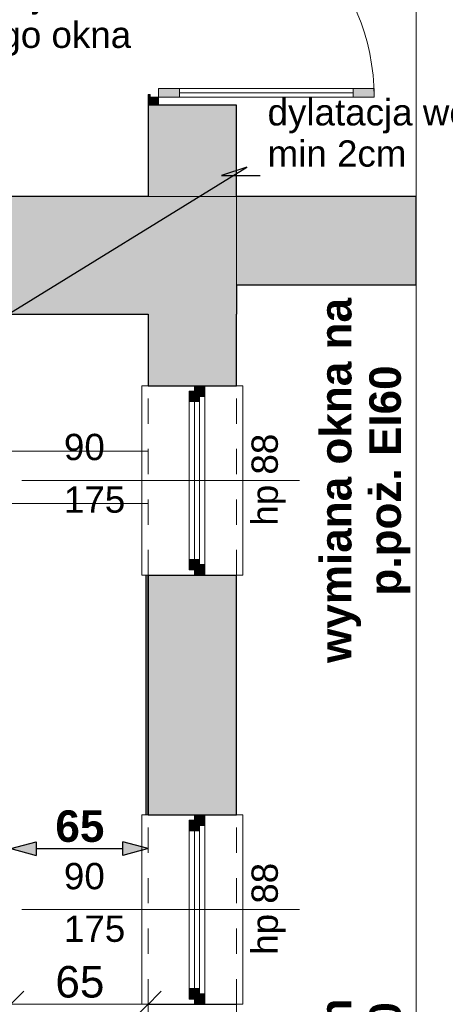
# Model space of a CAD drawing. Header units: centimetres. Extents: x -450 to 939, y -960 to 494.
# Tile 10 of 12: x 179 to 382, y -634 to -166. Entities that reach past the tile are written whole.
import ezdxf

# ---------------------------------------------------------------- set-up
doc = ezdxf.new("R2010")
doc.units = ezdxf.units.CM
doc.header["$MEASUREMENT"] = 0
for name, pattern in [('Przerywana', [24, 12, -12]), ('Przerywana długa', [39, 25, -14]), ('Wipeout_Contour', [100, 0, -100])]:
    doc.linetypes.add(name, pattern=pattern)
for name, color, linetype in [('220 - ŚCIANY WEWNĘTRZNE', 7, 'Continuous'), ('440-Stropy', 7, 'Continuous'), ('Drzwi Archicad', 7, 'Continuous'), ('Nowe_299-Wymiary Opisy', 7, 'Continuous'), ('Okna Archicada', 7, 'Continuous')]:
    doc.layers.add(name, color=color, linetype=linetype)
for name, color, linetype, lineweight in [('220 - ŚCIANY WEWNĘTRZNE_Nr_pióra__27', 7, 'Continuous', 25), ('220-A Ściany_Nr_pióra__120', 7, 'Continuous', 13), ('220-Ściany_Nr_pióra__19', 255, 'Continuous', 13), ('440-Stropy_Nr_pióra__19', 255, 'Continuous', 0), ('Drzwi Archicad_Nr_pióra__27', 7, 'Continuous', 25), ('Nowe_220-A Ściany_Nr_pióra__120', 7, 'Continuous', 13), ('Nowe_299-Wymiary Opisy_Nr_pióra__140', 1, 'Continuous', 25), ('Nowe_299-Wymiary Opisy_Nr_pióra__6', 5, 'Continuous', 13), ('Nowe_830-Teksty Etykiety_Nr_pióra__6', 5, 'Continuous', 13), ('Nowe_Bloki tekstowe_Nr_pióra__140', 1, 'Continuous', 25), ('Okna Archicada_Nr_pióra__27', 7, 'Continuous', 25), ('Znaczniki okien Archicada_Nr_pióra__7', 7, 'Continuous', 13)]:
    doc.layers.add(name, color=color, linetype=linetype, lineweight=lineweight)
for name, color, linetype, lineweight, true_color in [('Drzwi Archicad_Nr_pióra__23', 7, 'Continuous', 15, 0xff6600), ('Drzwi Archicad_Nr_pióra__3', 7, 'Continuous', 13, 0xff6600), ('Nowe_299-Wymiary Opisy_Nr_pióra__45', 7, 'Continuous', 15, 0x40a5ff), ('Nowe_299-Wymiary Opisy_Nr_pióra__85', 7, 'Continuous', 13, 0x80c2ff), ('Nowe_830-Teksty Etykiety_Nr_pióra__85', 7, 'Continuous', 13, 0x80c2ff), ('Okna Archicada_Nr_pióra__23', 7, 'Continuous', 15, 0xff6600), ('Okna Archicada_Nr_pióra__3', 7, 'Continuous', 13, 0xff6600), ('Znaczniki okien Archicada_Nr_pióra__45', 7, 'Continuous', 15, 0x40a5ff)]:
    doc.layers.add(name, color=color, linetype=linetype, lineweight=lineweight, true_color=true_color)
doc.styles.add('STYL_AUTOMATYCZNY_1', font='arial.ttf')
doc.styles.add('STYL_AUTOMATYCZNY_2', font='arial.ttf')
doc.styles.add('STYL_AUTOMATYCZNY_3', font='arial.ttf')
doc.styles.add('STYL_AUTOMATYCZNY_4', font='arial.ttf')
doc.dimstyles.new('STYL_AUTOMATYCZNY__1', dxfattribs={"dimtxt": 15, "dimasz": 11.875, "dimexe": 0.18, "dimexo": 0.0625, "dimgap": 0, "dimtad": 1, "dimtih": 1, "dimtoh": 1, "dimdec": 0, "dimzin": 0, "dimdsep": 46, "dimtxsty": 'STYL_AUTOMATYCZNY_2', "dimblk": 'ARROWHEAD_6', "dimblk1": 'ARROWHEAD_6', "dimblk2": 'ARROWHEAD_6', "dimcen": 0.09, "dimse1": 1, "dimse2": 1, "dimclrd": 256, "dimclre": 256, "dimclrt": 5, "dimadec": 1, "dimazin": 0, "dimtfac": 1, "dimtdec": 4, "dimtmove": 0, "dimatfit": 3, "dimfxl": 1, "dimtolj": 1, "dimtzin": 0, "dimarcsym": 0})
doc.dimstyles.new('STYL_AUTOMATYCZNY__2', dxfattribs={"dimtxt": 15, "dimasz": 11.875, "dimexe": 0.18, "dimexo": 0.0625, "dimgap": 0, "dimtad": 1, "dimdec": 0, "dimzin": 0, "dimdsep": 46, "dimtxsty": 'STYL_AUTOMATYCZNY_2', "dimblk": 'ARROWHEAD_6', "dimblk1": 'ARROWHEAD_6', "dimblk2": 'ARROWHEAD_6', "dimcen": 0.09, "dimse1": 1, "dimse2": 1, "dimclrd": 256, "dimclre": 256, "dimclrt": 5, "dimadec": 1, "dimazin": 0, "dimtfac": 1, "dimtdec": 4, "dimtmove": 0, "dimatfit": 3, "dimfxl": 1, "dimtolj": 1, "dimtzin": 0, "dimarcsym": 0})
doc.dimstyles.new('STYL_AUTOMATYCZNY__5', dxfattribs={"dimtxt": 15, "dimasz": 11.875, "dimexe": 0.18, "dimexo": 0.0625, "dimgap": 0, "dimtad": 1, "dimtih": 1, "dimtoh": 1, "dimdec": 0, "dimzin": 0, "dimdsep": 46, "dimtxsty": 'STYL_AUTOMATYCZNY_3', "dimblk": 'ARROWHEAD_5', "dimblk1": 'ARROWHEAD_5', "dimblk2": 'ARROWHEAD_5', "dimcen": 0.09, "dimse1": 1, "dimse2": 1, "dimclrd": 1, "dimclre": 1, "dimclrt": 1, "dimadec": 1, "dimazin": 0, "dimtfac": 1, "dimtdec": 4, "dimtmove": 0, "dimatfit": 3, "dimfxl": 1, "dimtolj": 1, "dimtzin": 0, "dimarcsym": 0})
doc.dimstyles.new('STYL_AUTOMATYCZNY__6', dxfattribs={"dimtxt": 0.18, "dimasz": 18.24, "dimexe": 0.18, "dimexo": 0.0625, "dimgap": 0, "dimtad": 0, "dimtih": 1, "dimtoh": 1, "dimdec": 4, "dimzin": 0, "dimdsep": 46, "dimcen": 0.09, "dimadec": 0, "dimazin": 0, "dimtfac": 1, "dimtdec": 4, "dimtmove": 0, "dimatfit": 3, "dimldrblk": 'ARROWHEAD_5', "dimfxl": 1, "dimtolj": 1, "dimtzin": 0, "dimarcsym": 0})

# ---------------------------------------------------------------- blocks, each defined once
blk = doc.blocks.new('*D1')
at = {"layer": 'Nowe_299-Wymiary Opisy_Nr_pióra__45', "color": 161, "linetype": 'Continuous', "lineweight": 15, "true_color": 0x40a5ff}
for p, q in [((-43.61, -628.22), (-56.11, -640.72)), ((181.39, -628.22), (168.89, -640.72))]:
    blk.add_line(p, q, dxfattribs=at)
at = {"layer": 'Nowe_299-Wymiary Opisy_Nr_pióra__85', "color": 151, "linetype": 'Continuous', "lineweight": 13, "true_color": 0x80c2ff}
for p, q in [((-49.86, -646.19), (-49.86, -622.75)), ((175.14, -646.19), (175.14, -622.75)), ((-59.23, -634.47), (-49.86, -634.47)), ((-49.86, -634.47), (175.14, -634.47))]:
    blk.add_line(p, q, dxfattribs=at)
at = {"layer": 'Nowe_299-Wymiary Opisy_Nr_pióra__6', "color": 5, "lineweight": 13, "insert": (45.48, -631.47), "char_height": 15, "attachment_point": 7, "style": 'STYL_AUTOMATYCZNY_2'}
blk.add_mtext('\\A1;{\\pql;\\fArial|b0|i0|c238|p0;\\W1.000000;225}', dxfattribs=at)
blk = doc.blocks.new('ARROWHEAD_6')
at = {"color": 0, "linetype": 'Continuous', "lineweight": 0}
for p, q in [((-0.5, -0.5), (0.5, 0.5)), ((0, 0), (-1, 0))]:
    blk.add_line(p, q, dxfattribs=at)
blk = doc.blocks.new('*D3')
at = {"layer": 'Nowe_299-Wymiary Opisy_Nr_pióra__45', "color": 161, "linetype": 'Continuous', "lineweight": 15, "true_color": 0x40a5ff}
for p, q in [((181.39, -628.22), (168.89, -640.72)), ((234.13, -640.72), (246.63, -628.22))]:
    blk.add_line(p, q, dxfattribs=at)
at = {"layer": 'Nowe_299-Wymiary Opisy_Nr_pióra__85', "color": 151, "linetype": 'Continuous', "lineweight": 13, "true_color": 0x80c2ff}
for p, q in [((240.38, -646.19), (240.38, -622.75)), ((175.14, -634.47), (240.38, -634.47)), ((240.38, -634.47), (249.76, -634.47))]:
    blk.add_line(p, q, dxfattribs=at)
at = {"layer": 'Nowe_299-Wymiary Opisy_Nr_pióra__6', "color": 5, "lineweight": 13, "insert": (196.32, -631.47), "char_height": 15, "attachment_point": 7, "style": 'STYL_AUTOMATYCZNY_2'}
blk.add_mtext('\\A1;{\\pql;\\fArial|b0|i0|c238|p0;\\W1.000000;65}', dxfattribs=at)
blk = doc.blocks.new('*D4')
at = {"layer": 'Nowe_299-Wymiary Opisy_Nr_pióra__45', "color": 161, "linetype": 'Continuous', "lineweight": 15, "true_color": 0x40a5ff}
for p, q in [((-86.43, -312.72), (-98.93, -300.22)), ((-98.93, -554.22), (-86.43, -566.72))]:
    blk.add_line(p, q, dxfattribs=at)
at = {"layer": 'Nowe_299-Wymiary Opisy_Nr_pióra__85', "color": 151, "linetype": 'Continuous', "lineweight": 13, "true_color": 0x80c2ff}
for p, q in [((-92.68, -306.47), (-92.68, -297.1)), ((-80.96, -306.47), (-104.39, -306.47)), ((-92.68, -560.47), (-92.68, -306.47)), ((-80.96, -560.47), (-104.39, -560.47)), ((-92.68, -569.85), (-92.68, -560.47))]:
    blk.add_line(p, q, dxfattribs=at)
at = {"layer": 'Nowe_299-Wymiary Opisy_Nr_pióra__6', "color": 5, "lineweight": 13, "insert": (-95.68, -450.63), "char_height": 15, "attachment_point": 7, "rotation": 90, "style": 'STYL_AUTOMATYCZNY_2'}
blk.add_mtext('\\A1;{\\pql;\\fArial|b0|i0|c238|p0;\\W1.000000;254}', dxfattribs=at)
blk = doc.blocks.new('*D8')
at = {"layer": 'Nowe_299-Wymiary Opisy_Nr_pióra__140', "linetype": 'Continuous', "lineweight": 25}
for points in [[(175.14, -560.47), (187.21, -563.71), (187.21, -557.24)], [(240.38, -560.47), (228.31, -557.24), (228.31, -563.71)]]:
    blk.add_hatch(color=1, dxfattribs=at).paths.add_polyline_path(points)
at = {"layer": 'Nowe_299-Wymiary Opisy_Nr_pióra__140', "color": 1, "linetype": 'Continuous', "lineweight": 25}
for p, q in [((175.14, -560.47), (187.21, -557.24)), ((175.14, -560.47), (187.21, -563.71)), ((187.21, -557.24), (187.21, -563.71)), ((187.21, -560.47), (228.31, -560.47)), ((228.31, -563.71), (228.31, -557.24)), ((240.38, -560.47), (228.31, -557.24)), ((240.38, -560.47), (228.31, -563.71))]:
    blk.add_line(p, q, dxfattribs=at)
at = {"layer": 'Nowe_299-Wymiary Opisy_Nr_pióra__140', "color": 1, "lineweight": 25, "insert": (196.32, -557.47), "char_height": 15, "attachment_point": 7, "style": 'STYL_AUTOMATYCZNY_3'}
blk.add_mtext('\\A1;{\\pql;\\fArial|b1|i0|c238|p0;\\W1.000000;65}', dxfattribs=at)
blk = doc.blocks.new('ARROWHEAD_5')
at = {"linetype": 'Continuous', "lineweight": 0}
blk.add_hatch(color=0, dxfattribs=at).paths.add_polyline_path([(-1, 0.2679), (0, 0), (-1, -0.2679)])
at = {"color": 0, "linetype": 'Continuous', "lineweight": 0}
blk.add_line((0, 0), (-1, 0), dxfattribs=at)

msp = doc.modelspace()

# ---------------------------------------------------------------- hatches: boundary and pattern name
at = {"layer": '220-Ściany_Nr_pióra__19', "linetype": 'Continuous', "lineweight": 13}
h = msp.add_hatch(dxfattribs=at)
h.set_pattern_fill('Podwójny_szraf_1_4_0001', color=255, style=0, pattern_type=2)
h.set_pattern_definition([(45, (0, 0), (-22.981, 22.981), []), (45, (-4.596, 4.596), (-22.981, 22.981), [])])
h.paths.add_polyline_path([(-449.86, -250.47), (-41.84, -250.47), (-41.84, 228.03), (282.38, 228.03), (282.38, 169.03), (245.38, 169.03), (245.38, -250.47), (282.38, -250.47), (282.38, -960.47), (367.7, -960.47), (367.7, 228.03), (367.7, 390.38), (-60.62, 390.38), (-449.86, 390.38)])

# ---------------------------------------------------------------- next in the draw order: wipeouts: each hides what was drawn before it
at = {"color": 254, "linetype": 'Wipeout_Contour', "lineweight": 0, "ltscale": 4562.873072}
msp.add_wipeout([(-449.86, 390.38), (-449.86, -250.47), (282.38, -250.47), (282.38, -960.47), (367.7, -960.47), (367.7, -351.72), (367.7, 390.38)], dxfattribs=at).dxf.layer = '440-Stropy'

# ---------------------------------------------------------------- next in the draw order: hatches: boundary and pattern name
at = {"layer": '220 - ŚCIANY WEWNĘTRZNE', "linetype": 'Continuous', "lineweight": 0, "true_color": 0x7f7f7f}
for points in [[(282.38, -250.47), (282.38, -206.97), (240.38, -206.97), (240.38, -250.47)], [(159.54, -250.47), (159.54, -306.47), (240.38, -306.47), (240.38, -250.47)], [(240.38, -306.47), (282.38, -306.47), (282.38, -250.47)], [(240.38, -306.47), (282.38, -250.47), (240.38, -250.47)], [(282.38, -292.47), (367.7, -292.47), (367.7, -250.47), (282.38, -250.47)], [(240.38, -306.47), (240.38, -340.47), (282.38, -340.47), (282.38, -306.47)], [(282.38, -430.47), (240.38, -430.47), (240.38, -544.47), (282.38, -544.47)]]:
    msp.add_hatch(color=8, dxfattribs=at).paths.add_polyline_path(points)
at = {"layer": 'Drzwi Archicad', "linetype": 'Continuous', "lineweight": 0, "true_color": 0x7f7f7f}
msp.add_hatch(color=8, dxfattribs=at).paths.add_polyline_path([(347.78, -203.17), (347.78, -199.17), (337.78, -199.17), (337.78, -203.17)])

# ---------------------------------------------------------------- next in the draw order: linework, layer by layer
at = {"layer": '220 - ŚCIANY WEWNĘTRZNE_Nr_pióra__27', "color": 7, "linetype": 'Continuous', "lineweight": 25}
for p, q in [((240.38, -340.47), (262.38, -340.47)), ((262.38, -340.47), (267.38, -340.47)), ((267.38, -340.47), (282.38, -340.47)), ((240.38, -430.47), (262.38, -430.47)), ((262.38, -430.47), (267.38, -430.47)), ((267.38, -430.47), (282.38, -430.47)), ((240.38, -544.47), (262.38, -544.47)), ((262.38, -544.47), (267.38, -544.47)), ((267.38, -544.47), (282.38, -544.47)), ((240.38, -634.47), (262.38, -634.47)), ((262.38, -634.47), (267.38, -634.47)), ((267.38, -634.47), (282.38, -634.47))]:
    msp.add_line(p, q, dxfattribs=at)
at = {"layer": '220 - ŚCIANY WEWNĘTRZNE_Nr_pióra__27', "color": 7, "linetype": 'Continuous', "lineweight": 25, "flags": 128}
for points in [[(240.38, -206.97), (240.38, -250.47)], [(282.38, -206.97), (245.38, -206.97)], [(282.38, -250.47), (282.38, -206.97)], [(240.38, -250.47), (159.54, -250.47)], [(367.7, -250.47), (282.38, -250.47)], [(367.7, -292.47), (367.7, -250.47)], [(282.38, -292.47), (282.38, -306.47)], [(282.38, -292.47), (367.7, -292.47)], [(159.54, -306.47), (240.38, -306.47)], [(240.38, -306.47), (240.38, -340.47)], [(282.38, -340.47), (282.38, -306.47)], [(240.38, -430.47), (240.38, -544.47)], [(282.38, -544.47), (282.38, -430.47)]]:
    msp.add_lwpolyline(points, dxfattribs=at)
at = {"layer": '220-A Ściany_Nr_pióra__120', "color": 7, "linetype": 'Przerywana długa', "lineweight": 13}
msp.add_line((367.7, 390.38), (367.7, -960.47), dxfattribs=at)
at = {"layer": '440-Stropy_Nr_pióra__19', "color": 255, "linetype": 'Continuous', "lineweight": 0, "flags": 128}
msp.add_lwpolyline([(-449.86, 390.38), (-449.86, -250.47), (282.38, -250.47), (282.38, -960.47), (367.7, -960.47), (367.7, -351.72), (367.7, 390.38)], close=True, dxfattribs=at)
at = {"layer": 'Drzwi Archicad_Nr_pióra__3', "color": 30, "linetype": 'Continuous', "lineweight": 13, "true_color": 0xff6600}
msp.add_line((347.78, -199.17), (347.78, -203.17), dxfattribs=at)

# ---------------------------------------------------------------- next in the draw order: texts
at = {"layer": 'Nowe_Bloki tekstowe_Nr_pióra__140', "color": 1, "linetype": 'Continuous', "lineweight": 25, "char_height": 15, "width": 173.2349, "attachment_point": 2, "rotation": 90, "line_spacing_factor": 0.938653, "style": 'STYL_AUTOMATYCZNY_4'}
for s, insert in [('\\A1;{\\pqc;\\fArial|b1|i0|c238|p0;\\W1.000000;wymiana okna na p.poż.\\fArial|b1|i0|c238|p0;\\W1.000000; EI60}', (322.01, -385.47)), ('\\A1;{\\pqc;\\fArial|b1|i0|c238|p0;\\W1.000000;wymiana okien na p.poż.\\fArial|b1|i0|c238|p0;\\W1.000000; EI 60}', (322.01, -706.21))]:
    msp.add_mtext(s, dxfattribs=dict(at, insert=insert))

# ---------------------------------------------------------------- next in the draw order: dimensions: what is measured, and where the dimension line sits
at = {"layer": 'Nowe_299-Wymiary Opisy', "color": 151, "linetype": 'Continuous', "lineweight": 13, "true_color": 0x80c2ff}
dim = msp.add_linear_dim(base=(175.14, -634.47), p1=(-49.86, -560.47), p2=(175.14, -560.47), dimstyle='STYL_AUTOMATYCZNY__1', dxfattribs=at)
dim.commit()
dim.dimension.update_dxf_attribs({"geometry": '*D1', "text_midpoint": (62.6, -623.97), "dimtype": 160})

# ---------------------------------------------------------------- next in the draw order: leaders
at = {"layer": 'Nowe_830-Teksty Etykiety_Nr_pióra__85', "color": 151, "linetype": 'Continuous', "lineweight": 13, "true_color": 0x80c2ff, "annotation_type": 0, "has_hookline": 1, "hookline_direction": 0}
for points, text_width in [([(82.64, -250.47), (82.64, -183.62), (88.96, -184.3)], 138.91), ([(172.14, -307.51), (287.23, -236.45), (275.31, -240.54), (293.55, -240.54)], 203.44)]:
    msp.add_leader(points, dimstyle='STYL_AUTOMATYCZNY__6', dxfattribs=dict(at, text_width=text_width))

# ---------------------------------------------------------------- next in the draw order: wipeouts: each hides what was drawn before it
at = {"color": 254, "linetype": 'Wipeout_Contour', "lineweight": 0, "ltscale": 1161.454814}
msp.add_wipeout([(245.38, -206.97), (245.38, -96.97), (240.38, -96.97), (240.38, -206.97)], dxfattribs=at).dxf.layer = '220 - ŚCIANY WEWNĘTRZNE'
at = {"color": 254, "linetype": 'Wipeout_Contour', "lineweight": 0, "ltscale": 2750.982958}
msp.add_wipeout([(262.38, -430.47), (262.38, -340.47), (240.38, -340.47), (237.38, -340.47), (237.38, -430.47), (240.38, -430.47)], dxfattribs=at).dxf.layer = 'Okna Archicada'
at = {"color": 254, "linetype": 'Wipeout_Contour', "lineweight": 0, "ltscale": 2857.307541}
msp.add_wipeout([(267.38, -340.47), (267.38, -430.47), (282.38, -430.47), (285.38, -430.47), (285.38, -340.47), (282.38, -340.47)], dxfattribs=at).dxf.layer = 'Okna Archicada'
at = {"color": 254, "linetype": 'Wipeout_Contour', "lineweight": 0, "ltscale": 3836.39295}
msp.add_wipeout([(262.38, -634.47), (262.38, -544.47), (240.38, -544.47), (237.38, -544.47), (237.38, -634.47), (240.38, -634.47)], dxfattribs=at).dxf.layer = 'Okna Archicada'
at = {"color": 254, "linetype": 'Wipeout_Contour', "lineweight": 0, "ltscale": 3913.126181}
msp.add_wipeout([(267.38, -544.47), (267.38, -634.47), (282.38, -634.47), (285.38, -634.47), (285.38, -544.47), (282.38, -544.47)], dxfattribs=at).dxf.layer = 'Okna Archicada'

# ---------------------------------------------------------------- next in the draw order: hatches: boundary and pattern name
at = {"layer": '220 - ŚCIANY WEWNĘTRZNE', "linetype": 'Continuous', "lineweight": 0, "true_color": 0x7f7f7f}
msp.add_hatch(color=8, dxfattribs=at).paths.add_polyline_path([(239.38, -430.47), (239.38, -544.47), (240.38, -544.47), (240.38, -430.47)])
at = {"layer": 'Drzwi Archicad', "linetype": 'Continuous', "lineweight": 0, "true_color": 0x7f7f7f}
for points in [[(245.38, -199.17), (245.38, -203.17), (255.38, -203.17), (255.38, -199.17)], [(240.38, -206.97), (245.38, -206.97), (245.38, -203.17), (241.38, -203.17), (241.38, -201.97), (240.38, -201.97)]]:
    msp.add_hatch(color=8, dxfattribs=at).paths.add_polyline_path(points)
at = {"layer": 'Okna Archicada', "linetype": 'Continuous', "lineweight": 0, "true_color": 0x7f7f7f}
for points in [[(267.38, -340.47), (262.38, -340.47), (262.38, -342.97), (264.88, -342.97), (264.88, -345.47), (267.38, -345.47)], [(262.38, -430.47), (267.38, -430.47), (267.38, -425.47), (264.88, -425.47), (264.88, -427.97), (262.38, -427.97)], [(267.38, -544.47), (262.38, -544.47), (262.38, -546.97), (264.88, -546.97), (264.88, -549.47), (267.38, -549.47)], [(262.38, -634.47), (267.38, -634.47), (267.38, -629.47), (264.88, -629.47), (264.88, -631.97), (262.38, -631.97)]]:
    msp.add_hatch(color=8, dxfattribs=at).paths.add_polyline_path(points)

# ---------------------------------------------------------------- next in the draw order: linework, layer by layer
at = {"layer": '220 - ŚCIANY WEWNĘTRZNE_Nr_pióra__27', "color": 7, "linetype": 'Continuous', "lineweight": 25}
msp.add_line((245.38, -206.97), (240.38, -206.97), dxfattribs=at)
at = {"layer": '220 - ŚCIANY WEWNĘTRZNE_Nr_pióra__27', "color": 7, "linetype": 'Continuous', "lineweight": 25, "flags": 128}
for points in [[(239.38, -430.47), (239.38, -544.47)], [(240.38, -544.47), (240.38, -430.47)]]:
    msp.add_lwpolyline(points, dxfattribs=at)
at = {"layer": 'Drzwi Archicad_Nr_pióra__23', "color": 30, "linetype": 'Continuous', "lineweight": 15, "true_color": 0xff6600}
for p, q in [((241.38, -201.97), (240.38, -201.97)), ((240.38, -201.97), (240.38, -206.97)), ((241.38, -203.17), (241.38, -201.97)), ((245.38, -203.17), (241.38, -203.17)), ((245.38, -206.97), (245.38, -203.17)), ((240.38, -206.97), (245.38, -206.97))]:
    msp.add_line(p, q, dxfattribs=at)
at = {"layer": 'Drzwi Archicad_Nr_pióra__27', "color": 7, "linetype": 'Continuous', "lineweight": 25}
msp.add_line((245.38, -206.97), (240.38, -206.97), dxfattribs=at)
msp.add_line((245.38, -206.97), (240.38, -206.97), dxfattribs=at)
at = {"layer": 'Drzwi Archicad_Nr_pióra__3', "color": 30, "linetype": 'Continuous', "lineweight": 13, "true_color": 0xff6600}
msp.add_line((245.38, -203.17), (245.38, -199.17), dxfattribs=at)
msp.add_arc((245.38, -203.17), 102.4, 0, 90, dxfattribs=at)
at = {"layer": 'Nowe_220-A Ściany_Nr_pióra__120', "color": 7, "linetype": 'Continuous', "lineweight": 13}
for p, q in [((175.14, -371.47), (240.38, -371.47)), ((240.38, -396.47), (175.14, -396.47))]:
    msp.add_line(p, q, dxfattribs=at)
at = {"layer": 'Okna Archicada_Nr_pióra__23', "color": 30, "linetype": 'Continuous', "lineweight": 15, "true_color": 0xff6600}
for p, q in [((262.38, -342.97), (262.38, -340.47)), ((259.88, -342.97), (264.88, -342.97)), ((264.88, -342.97), (262.38, -342.97)), ((264.88, -427.97), (259.88, -427.97)), ((262.38, -430.47), (262.38, -427.97)), ((262.38, -427.97), (264.88, -427.97)), ((259.88, -546.97), (264.88, -546.97)), ((262.38, -546.97), (262.38, -544.47)), ((264.88, -546.97), (262.38, -546.97)), ((264.88, -631.97), (259.88, -631.97)), ((262.38, -634.47), (262.38, -631.97)), ((262.38, -631.97), (264.88, -631.97))]:
    msp.add_line(p, q, dxfattribs=at)
at = {"layer": 'Okna Archicada_Nr_pióra__27', "color": 7, "linetype": 'Continuous', "lineweight": 25}
for p, q in [((240.38, -340.47), (262.38, -340.47)), ((262.38, -340.47), (267.38, -340.47)), ((262.38, -340.47), (267.38, -340.47)), ((267.38, -340.47), (282.38, -340.47)), ((240.38, -430.47), (262.38, -430.47)), ((262.38, -430.47), (267.38, -430.47)), ((262.38, -430.47), (267.38, -430.47)), ((267.38, -430.47), (282.38, -430.47)), ((240.38, -544.47), (262.38, -544.47)), ((262.38, -544.47), (267.38, -544.47)), ((262.38, -544.47), (267.38, -544.47)), ((267.38, -544.47), (282.38, -544.47)), ((240.38, -634.47), (262.38, -634.47)), ((262.38, -634.47), (267.38, -634.47)), ((262.38, -634.47), (267.38, -634.47)), ((267.38, -634.47), (282.38, -634.47))]:
    msp.add_line(p, q, dxfattribs=at)
at = {"layer": 'Okna Archicada_Nr_pióra__3', "color": 30, "linetype": 'Continuous', "lineweight": 13, "true_color": 0xff6600}
for p, q in [((237.38, -430.47), (237.38, -340.47)), ((237.38, -340.47), (240.38, -340.47)), ((285.38, -340.47), (282.38, -340.47)), ((285.38, -430.47), (285.38, -340.47)), ((240.38, -430.47), (237.38, -430.47)), ((282.38, -430.47), (285.38, -430.47)), ((237.38, -634.47), (237.38, -544.47)), ((237.38, -544.47), (240.38, -544.47)), ((285.38, -544.47), (282.38, -544.47)), ((285.38, -634.47), (285.38, -544.47)), ((240.38, -634.47), (237.38, -634.47)), ((282.38, -634.47), (285.38, -634.47))]:
    msp.add_line(p, q, dxfattribs=at)
at = {"layer": 'Okna Archicada_Nr_pióra__3', "color": 30, "linetype": 'Przerywana', "lineweight": 13, "true_color": 0xff6600}
for p, q in [((240.38, -430.47), (240.38, -340.47)), ((282.38, -430.47), (282.38, -340.47)), ((240.38, -634.47), (240.38, -544.47)), ((282.38, -634.47), (282.38, -544.47))]:
    msp.add_line(p, q, dxfattribs=at)

# ---------------------------------------------------------------- next in the draw order: texts
at = {"layer": 'Nowe_830-Teksty Etykiety_Nr_pióra__6', "color": 5, "linetype": 'Continuous', "lineweight": 13, "insert": (92.56, -183.62), "char_height": 12.5, "attachment_point": 7, "line_spacing_factor": 0.94021, "style": 'STYL_AUTOMATYCZNY_2'}
msp.add_mtext('\\A1;{\\pql;\\fArial|b0|i0|c238|p0;\\W1.000000;demontaż okna,\\P\\pql;\\fArial|b0|i0|c238|p0;\\W1.000000;otwór w miejscu\\P\\pql;\\fArial|b0|i0|c238|p0;\\W1.000000; istniejącego okna}', dxfattribs=at)
at = {"layer": 'Znaczniki okien Archicada_Nr_pióra__7', "color": 7, "lineweight": 13, "char_height": 12.5, "attachment_point": 7, "style": 'STYL_AUTOMATYCZNY_1'}
for insert in [(200.38, -379.43), (200.38, -583.43)]:
    msp.add_mtext('\\A1;{\\pql;\\pt0;\\fArial|b0|i0|c238|p0;\\W1.000000;90\\fArial|b0|i0|c238|p0;\\W1.000000;\\A1{\\H.66x;\\S^  ;}\\fArial|b0|i0|c238|p0;\\W1.000000;\\fArial|b0|i0|c238|p0;\\W1.000000;}', dxfattribs=dict(at, insert=insert))

# ---------------------------------------------------------------- next in the draw order: dimensions: what is measured, and where the dimension line sits
at = {"layer": 'Nowe_299-Wymiary Opisy', "color": 151, "linetype": 'Continuous', "lineweight": 13, "true_color": 0x80c2ff}
dim = msp.add_linear_dim(base=(-92.68, -306.47), p1=(175.14, -560.47), p2=(240.38, -306.47), angle=90, dimstyle='STYL_AUTOMATYCZNY__2', dxfattribs=at)
dim.commit()
dim.dimension.update_dxf_attribs({"geometry": '*D4', "text_midpoint": (-103.18, -433.51), "dimtype": 160, "text_rotation": 90})
at = {"layer": 'Nowe_299-Wymiary Opisy', "color": 1, "linetype": 'Continuous', "lineweight": 25}
dim = msp.add_linear_dim(base=(240.38, -560.47), p1=(175.14, -560.47), p2=(240.38, -544.47), dimstyle='STYL_AUTOMATYCZNY__5', dxfattribs=at)
dim.commit()
dim.dimension.update_dxf_attribs({"geometry": '*D8', "text_midpoint": (207.74, -549.97), "dimtype": 160})
at = {"layer": 'Nowe_299-Wymiary Opisy', "color": 151, "linetype": 'Continuous', "lineweight": 13, "true_color": 0x80c2ff}
dim = msp.add_linear_dim(base=(240.38, -634.47), p1=(175.14, -560.47), p2=(240.38, -960.47), dimstyle='STYL_AUTOMATYCZNY__1', dxfattribs=at)
dim.commit()
dim.dimension.update_dxf_attribs({"geometry": '*D3', "text_midpoint": (207.74, -623.97), "dimtype": 160})

# ---------------------------------------------------------------- next in the draw order: wipeouts: each hides what was drawn before it
at = {"color": 254, "linetype": 'Wipeout_Contour', "lineweight": 0, "ltscale": 1438.883581}
msp.add_wipeout([(337.78, -203.17), (337.78, -201.17), (255.38, -201.17), (255.38, -203.17)], dxfattribs=at).dxf.layer = 'Drzwi Archicad'
at = {"color": 254, "linetype": 'Wipeout_Contour', "lineweight": 0, "ltscale": 3742.771829}
msp.add_wipeout([(259.88, -347.97), (259.88, -422.97), (264.88, -422.97), (264.88, -425.47), (267.38, -425.47), (267.38, -345.47), (264.88, -345.47), (264.88, -347.97)], dxfattribs=at).dxf.layer = 'Okna Archicada'
at = {"color": 254, "linetype": 'Wipeout_Contour', "lineweight": 0, "ltscale": 5169.352981}
msp.add_wipeout([(259.88, -551.97), (259.88, -626.97), (264.88, -626.97), (264.88, -629.47), (267.38, -629.47), (267.38, -549.47), (264.88, -549.47), (264.88, -551.97)], dxfattribs=at).dxf.layer = 'Okna Archicada'

# ---------------------------------------------------------------- next in the draw order: hatches: boundary and pattern name
at = {"layer": 'Okna Archicada', "linetype": 'Continuous', "lineweight": 0, "true_color": 0x7f7f7f}
for points in [[(264.88, -342.97), (259.88, -342.97), (259.88, -347.97), (264.88, -347.97)], [(259.88, -427.97), (264.88, -427.97), (264.88, -422.97), (259.88, -422.97)], [(264.88, -546.97), (259.88, -546.97), (259.88, -551.97), (264.88, -551.97)], [(259.88, -631.97), (264.88, -631.97), (264.88, -626.97), (259.88, -626.97)]]:
    msp.add_hatch(color=8, dxfattribs=at).paths.add_polyline_path(points)

# ---------------------------------------------------------------- next in the draw order: linework, layer by layer
at = {"layer": 'Drzwi Archicad_Nr_pióra__3', "color": 30, "linetype": 'Continuous', "lineweight": 13, "true_color": 0xff6600, "flags": 128}
msp.add_lwpolyline([(337.78, -203.17), (255.38, -203.17), (255.38, -201.17), (337.78, -201.17)], close=True, dxfattribs=at)
at = {"layer": 'Okna Archicada_Nr_pióra__23', "color": 30, "linetype": 'Continuous', "lineweight": 15, "true_color": 0xff6600}
for p, q in [((267.38, -340.47), (267.38, -345.47)), ((264.88, -345.47), (264.88, -342.97)), ((267.38, -345.47), (264.88, -345.47)), ((264.88, -427.97), (264.88, -425.47)), ((264.88, -425.47), (267.38, -425.47)), ((267.38, -425.47), (267.38, -430.47)), ((264.88, -549.47), (264.88, -546.97)), ((267.38, -544.47), (267.38, -549.47)), ((267.38, -549.47), (264.88, -549.47)), ((264.88, -631.97), (264.88, -629.47)), ((264.88, -629.47), (267.38, -629.47)), ((267.38, -629.47), (267.38, -634.47))]:
    msp.add_line(p, q, dxfattribs=at)
at = {"layer": 'Okna Archicada_Nr_pióra__3', "color": 30, "linetype": 'Continuous', "lineweight": 13, "true_color": 0xff6600}
for p, q in [((267.38, -345.47), (267.38, -425.47)), ((267.38, -549.47), (267.38, -629.47))]:
    msp.add_line(p, q, dxfattribs=at)

# ---------------------------------------------------------------- next in the draw order: wipeouts: each hides what was drawn before it
at = {"color": 254, "linetype": 'Wipeout_Contour', "lineweight": 0, "ltscale": 1434.361631}
msp.add_wipeout([(337.78, -201.17), (337.78, -199.17), (255.38, -199.17), (255.38, -201.17)], dxfattribs=at).dxf.layer = 'Drzwi Archicad'
at = {"color": 254, "linetype": 'Wipeout_Contour', "lineweight": 0, "ltscale": 1867.207509}
msp.add_wipeout([(264.88, -347.97), (259.88, -347.97), (259.88, -422.97), (264.88, -422.97)], dxfattribs=at).dxf.layer = 'Okna Archicada'
at = {"color": 254, "linetype": 'Wipeout_Contour', "lineweight": 0, "ltscale": 2581.707336}
msp.add_wipeout([(264.88, -551.97), (259.88, -551.97), (259.88, -626.97), (264.88, -626.97)], dxfattribs=at).dxf.layer = 'Okna Archicada'

# ---------------------------------------------------------------- next in the draw order: linework, layer by layer
at = {"layer": 'Drzwi Archicad_Nr_pióra__3', "color": 30, "linetype": 'Continuous', "lineweight": 13, "true_color": 0xff6600}
for p, q in [((245.38, -199.17), (255.38, -199.17)), ((255.38, -199.17), (255.38, -203.17)), ((337.78, -201.17), (255.38, -201.17)), ((337.78, -203.17), (337.78, -199.17)), ((337.78, -199.17), (347.78, -199.17)), ((255.38, -203.17), (245.38, -203.17)), ((347.78, -203.17), (337.78, -203.17))]:
    msp.add_line(p, q, dxfattribs=at)
at = {"layer": 'Drzwi Archicad_Nr_pióra__3', "color": 30, "linetype": 'Continuous', "lineweight": 13, "true_color": 0xff6600, "flags": 128}
msp.add_lwpolyline([(337.78, -201.17), (255.38, -201.17), (255.38, -199.17), (337.78, -199.17)], close=True, dxfattribs=at)
at = {"layer": 'Okna Archicada_Nr_pióra__23', "color": 30, "linetype": 'Continuous', "lineweight": 15, "true_color": 0xff6600}
for p, q in [((259.88, -347.97), (259.88, -342.97)), ((264.88, -342.97), (264.88, -347.97)), ((264.88, -347.97), (259.88, -347.97)), ((259.88, -422.97), (259.88, -347.97)), ((262.38, -422.97), (262.38, -347.97)), ((264.88, -347.97), (264.88, -422.97)), ((259.88, -427.97), (259.88, -422.97)), ((259.88, -422.97), (264.88, -422.97)), ((264.88, -422.97), (264.88, -427.97)), ((259.88, -551.97), (259.88, -546.97)), ((264.88, -546.97), (264.88, -551.97)), ((264.88, -551.97), (259.88, -551.97)), ((259.88, -626.97), (259.88, -551.97)), ((262.38, -626.97), (262.38, -551.97)), ((264.88, -551.97), (264.88, -626.97)), ((259.88, -631.97), (259.88, -626.97)), ((259.88, -626.97), (264.88, -626.97)), ((264.88, -626.97), (264.88, -631.97))]:
    msp.add_line(p, q, dxfattribs=at)
at = {"layer": 'Okna Archicada_Nr_pióra__3', "color": 30, "linetype": 'Continuous', "lineweight": 13, "true_color": 0xff6600}
for p, q in [((259.88, -422.97), (259.88, -347.97)), ((259.88, -626.97), (259.88, -551.97))]:
    msp.add_line(p, q, dxfattribs=at)
at = {"layer": 'Znaczniki okien Archicada_Nr_pióra__45', "color": 161, "linetype": 'Continuous', "lineweight": 15, "true_color": 0x40a5ff}
for p, q in [((180.38, -385.47), (312.38, -385.47)), ((180.38, -589.47), (312.38, -589.47))]:
    msp.add_line(p, q, dxfattribs=at)

# ---------------------------------------------------------------- next in the draw order: texts
at = {"layer": 'Nowe_830-Teksty Etykiety_Nr_pióra__6', "color": 5, "linetype": 'Continuous', "lineweight": 13, "insert": (297.15, -236.45), "char_height": 12.5, "attachment_point": 7, "line_spacing_factor": 0.94064, "style": 'STYL_AUTOMATYCZNY_2'}
msp.add_mtext('\\A1;{\\pql;\\fArial|b0|i0|c238|p0;\\W1.000000;dylatacja wełną mineralną,\\P\\pql;\\fArial|b0|i0|c238|p0;\\W1.000000;min 2cm}', dxfattribs=at)
at = {"layer": 'Znaczniki okien Archicada_Nr_pióra__7', "color": 7, "lineweight": 13, "char_height": 12.5, "attachment_point": 7, "style": 'STYL_AUTOMATYCZNY_1'}
for insert in [(200.38, -404.43), (200.38, -608.43)]:
    msp.add_mtext('\\A1;{\\pql;\\pt0;\\fArial|b0|i0|c238|p0;\\W1.000000;175\\fArial|b0|i0|c238|p0;\\W1.000000;\\A1{\\H.66x;\\S^  ;}\\fArial|b0|i0|c238|p0;\\W1.000000;\\fArial|b0|i0|c238|p0;\\W1.000000;}', dxfattribs=dict(at, insert=insert))
at = {"layer": 'Znaczniki okien Archicada_Nr_pióra__7', "color": 7, "lineweight": 13, "char_height": 12.5, "attachment_point": 7, "rotation": 90, "style": 'STYL_AUTOMATYCZNY_1'}
for insert in [(305.79, -406.92), (305.79, -610.92)]:
    msp.add_mtext('\\A1;{\\pql;\\pt0;\\fArial|b0|i0|c238|p0;\\W1.000000;hp 88\\fArial|b0|i0|c238|p0;\\W1.000000;\\A1{\\H.66x;\\S^  ;}\\fArial|b0|i0|c238|p0;\\W1.000000;\\fArial|b0|i0|c238|p0;\\W1.000000;}', dxfattribs=dict(at, insert=insert))

doc.saveas('drawing.dxf')
